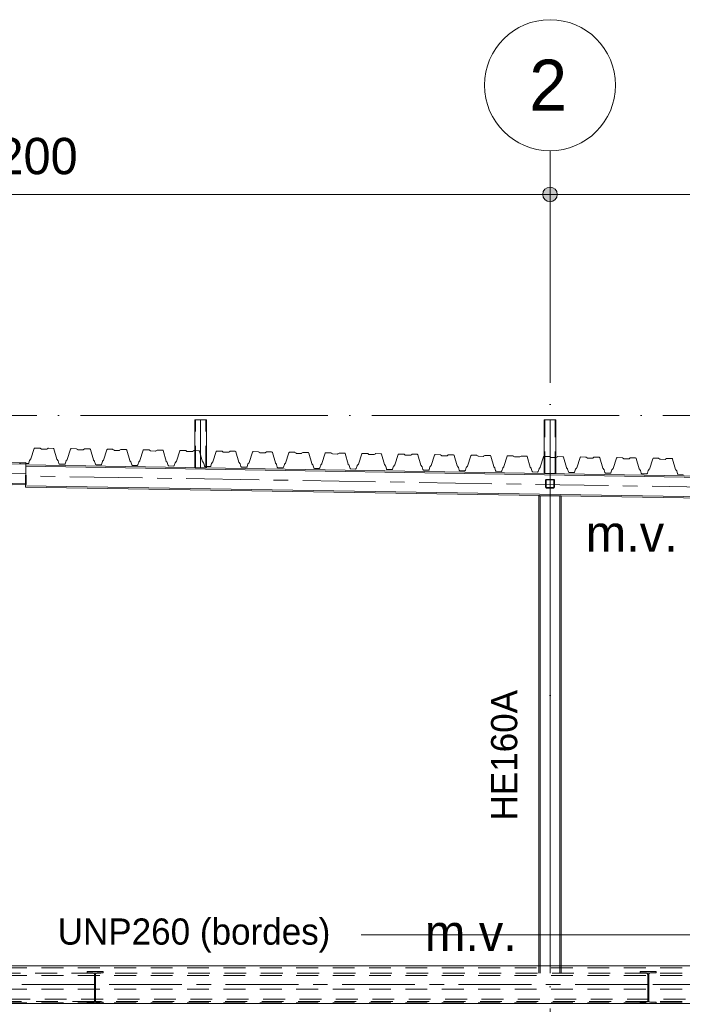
# Model space of a CAD drawing. Header units: millimetres. Extents: x 4517 to 474157, y -4632 to 9900.
# Tile 108 of 114: x 428484 to 433036, y 3135 to 9900. Entities that reach past the tile are written whole.
import ezdxf

# ---------------------------------------------------------------- set-up
doc = ezdxf.new("R2010")
doc.units = ezdxf.units.MM
for name, pattern in [('WSP_hartlijn', [800, 500, -100, 100, -100]), ('WSP_hhidden', [250, 150, -100]), ('WSP_stramienlijn', [2000, 1700, -150, 0, -150])]:
    doc.linetypes.add(name, pattern=pattern)
for name, color, linetype, lineweight in [('00_algemeen - 0_18mm', 1, 'Continuous', 13), ('00_algemeen - hartlijn', 7, 'WSP_hartlijn', 13), ('00_algemeen - hhidden - 0_13mm', 7, 'WSP_hhidden', 13), ('00_maatvoering', 8, 'Continuous', 13), ('00_maatvoering-100', 8, 'Continuous', 13), ('00_text', 7, 'Continuous', 13), ('07_stramien', 4, 'Continuous', 13), ('07_stramien - levels', 7, 'Continuous', 13), ('23_vloeren', 2, 'Continuous', 18), ('28_hoofddraagconstructies - kolommen en liggers', 1, 'Continuous', 13), ('28_hoofddraagconstructies - kolommen en liggers - staal', 1, 'Continuous', 13), ('28_hoofddraagconstructies - kolommen en liggers - staal -cut-', 2, 'Continuous', 13), ('28_hoofddraagconstructies - tags', 7, 'Continuous', 18)]:
    doc.layers.add(name, color=color, linetype=linetype, lineweight=lineweight)
doc.styles.add('Revittext', font='txt', dxfattribs={"height": 250})
doc.styles.add('Revittext_1', font='txt', dxfattribs={"height": 180})
doc.styles.add('Revittext_2', font='txt', dxfattribs={"height": 350})
doc.dimstyles.new('WSP_25_-_transparant', dxfattribs={"dimscale": 304.8, "dimtxt": 252.223969, "dimasz": 1.312336, "dimexe": 0.656168, "dimexo": 0.0625, "dimgap": 0.213255, "dimtad": 1, "dimdec": 0, "dimzin": 0, "dimdsep": 46, "dimtxsty": 'Revittext', "dimblk1": 'DOTSMALL', "dimblk2": 'DOTSMALL', "dimsah": 1, "dimcen": 0.09, "dimdle": 0.656168, "dimazin": 0, "dimtfac": 1, "dimtdec": 4, "dimtix": 1, "dimtmove": 0, "dimatfit": 3, "dimfxl": 0.656168, "dimfxlon": 1, "dimtvp": 1, "dimtolj": 1, "dimtzin": 0, "dimarcsym": 2})

# ---------------------------------------------------------------- blocks, each defined once
blk = doc.blocks.new('28_WSP_SF_staal - HE v21-0 - HE160A-1335087-as H')
at = {"layer": '00_algemeen - hartlijn'}
blk.add_line((-3000.3, 6554.2), (-15801.4, 6764.8), dxfattribs=at)
blk = doc.blocks.new('28_WSP_SF_staal - HE v21-0 - HE160A-1335089-as H')
at = {"layer": '00_algemeen - hartlijn'}
blk.add_line((-15798.9, 6782), (-29069.8, 6563.7), dxfattribs=at)
blk = doc.blocks.new('28_WSP_SC_staal - RHS v18-0 - SHSC 80x80x4 - S275-1335098-as H')
at = {"layer": '00_algemeen - hartlijn'}
blk.add_line((-12200, 6782.3), (-12200, 7150), dxfattribs=at)
at = {"layer": '00_algemeen - hhidden - 0_13mm'}
for p, q in [((-12236, 6782.3), (-12236, 7150)), ((-12164, 6782.3), (-12164, 7150))]:
    blk.add_line(p, q, dxfattribs=at)
blk = doc.blocks.new('28_WSP_SC_staal - RHS v18-0 - SHSC 80x80x4 - S275-1335099-as H')
at = {"layer": '00_algemeen - hartlijn'}
blk.add_line((-14600, 6821.7), (-14600, 7150), dxfattribs=at)
at = {"layer": '00_algemeen - hhidden - 0_13mm'}
for p, q in [((-14636, 6821.7), (-14636, 7150)), ((-14564, 6821.7), (-14564, 7150))]:
    blk.add_line(p, q, dxfattribs=at)
blk = doc.blocks.new('28_WSP_SC_staal - HE v21-0 - HE160A - S235-1336408-as H')
at = {"layer": '00_algemeen - hartlijn'}
blk.add_line((-12200, 3400), (-12200, 6628.3), dxfattribs=at)
at = {"layer": '28_hoofddraagconstructies - kolommen en liggers', "linetype": 'WSP_hhidden'}
blk.add_line((-12200, 3350), (-12200, 3400), dxfattribs=at)
blk = doc.blocks.new('28_WSP_SF_staal - HE v21-0 - HE220B-1384946-as H')
at = {"layer": '28_hoofddraagconstructies - kolommen en liggers', "linetype": 'WSP_hhidden'}
blk.add_line((-7792.7, 3240), (-19117.3, 3240), dxfattribs=at)
blk = doc.blocks.new('28_WSP_SF_staal - RHS v18-0 - SHSC 60x60x4 - S275-V121-as H')
at = {"layer": '28_hoofddraagconstructies - kolommen en liggers', "linetype": 'WSP_hhidden'}
for p, q in [((-5030, 6615.2), (-5030, 6571.2)), ((-5026, 6571.2), (-5026, 6615.2)), ((-4978, 6623.2), (-5022, 6623.2)), ((-5022, 6619.2), (-4978, 6619.2)), ((-4978, 6567.2), (-5022, 6567.2)), ((-5022, 6563.2), (-4978, 6563.2)), ((-5000, 6624.1), (-5000, 6623.2)), ((-4974, 6615.2), (-4974, 6571.2)), ((-4970, 6571.2), (-4970, 6615.2))]:
    blk.add_line(p, q, dxfattribs=at)
for centre, major_axis, start_param, end_param in [((-5022, 6615.2), (8, 0), 1.570796, 3.141593), ((-5022, 6571.2), (8, 0), 3.141593, 4.712389), ((-5022, 6615.2), (4, 0), 1.570796, 3.141593), ((-5022, 6571.2), (4, 0), 3.141593, 4.712389), ((-4978, 6615.2), (8, 0), 0, 1.570796), ((-4978, 6615.2), (4, 0), 0, 1.570796), ((-4978, 6571.2), (8, 0), 4.712389, 6.283185), ((-4978, 6571.2), (4, 0), 4.712389, 6.283185)]:
    blk.add_ellipse(centre, major_axis=major_axis, ratio=0.999998, start_param=start_param, end_param=end_param, dxfattribs=at)
at = {"layer": '28_hoofddraagconstructies - kolommen en liggers - staal'}
for p, q in [((-5030, 6622.3), (-5030, 6615.2)), ((-4970, 6615.2), (-4970, 6622.3))]:
    blk.add_line(p, q, dxfattribs=at)
blk = doc.blocks.new('28_WSP_SF_staal - UNP v18-0 - UNP260-1309737-as H')
at = {"layer": '00_algemeen - hartlijn'}
for p, q in [((-15327.9, 3270), (-19117.3, 3270)), ((-11527.9, 3270), (-15322, 3270)), ((-7792.7, 3270), (-11522, 3270))]:
    blk.add_line(p, q, dxfattribs=at)
at = {"layer": '00_algemeen - hhidden - 0_13mm'}
for p, q in [((-7792.7, 3386), (-19117.3, 3386)), ((-15330.5, 3154), (-19117.3, 3154)), ((-11530.5, 3154), (-15319.5, 3154)), ((-7792.7, 3154), (-11519.5, 3154))]:
    blk.add_line(p, q, dxfattribs=at)
at = {"layer": '28_hoofddraagconstructies - kolommen en liggers', "linetype": 'WSP_hhidden'}
for p, q in [((-15322.1, 3270), (-15327.9, 3270)), ((-11522.1, 3270), (-11527.9, 3270)), ((-15319.6, 3154), (-15330.4, 3154)), ((-11519.6, 3154), (-11530.4, 3154))]:
    blk.add_line(p, q, dxfattribs=at)
blk = doc.blocks.new('Floors 3 - Floors 3-1340461-as H')
at = {"layer": '23_vloeren', "linetype": 'WSP_hhidden', "lineweight": 13}
blk.add_line((-28920, 3170), (-2860, 3170), dxfattribs=at)
blk = doc.blocks.new('01_WSP_DC_algemeen - overspanningspijl v18-0 - Afschot-1379428-as H')
at = {"layer": '00_algemeen - 0_18mm'}
for p, q in [((-8046.1, 3682.5), (-7796.1, 3612.5)), ((-7796.1, 3612.5), (-13496.1, 3612.5)), ((-7796.1, 3612.5), (-8046.1, 3542.5))]:
    blk.add_line(p, q, dxfattribs=at)
blk = doc.blocks.new('Grid - Stramienbol 9_0mm-3500-as H')
at = {"layer": '07_stramien'}
blk.add_circle((-5000, 9450), 450, dxfattribs=at)
blk = doc.blocks.new('DIMBLOCK115-as H')
at = {"layer": '00_maatvoering-100'}
h = blk.add_hatch(color=256, dxfattribs=at)
edge = h.paths.add_edge_path()
edge.add_arc((432126.9, 8699.4), 50, 0, 360)
h = blk.add_hatch(color=256, dxfattribs=at)
edge = h.paths.add_edge_path()
edge.add_arc((439326.9, 8699.4), 50, 0, 360)
for p, q in [((432126.9, 8499.4), (432126.9, 8899.4)), ((439326.9, 8499.4), (439326.9, 8899.4)), ((439326.9, 8699.4), (432126.9, 8699.4)), ((432126.9, 8699.4), (432126.9, 8499.4)), ((439326.9, 8699.4), (439326.9, 8499.4))]:
    blk.add_line(p, q, dxfattribs=at)
for centre in [(432126.9, 8699.4), (439326.9, 8699.4)]:
    blk.add_circle(centre, 50, dxfattribs=at)
at = {"layer": '00_maatvoering-100', "color": 0, "insert": (435338.8, 9088.1), "char_height": 250, "width": 931.288, "attachment_point": 1, "line_spacing_factor": 0.931288, "style": 'Revittext'}
blk.add_mtext('7200', dxfattribs=at)
blk = doc.blocks.new('_DotSmall')
at = {"color": 0, "linetype": 'ByBlock', "const_width": 0.5}
blk.add_lwpolyline([(-0.0625, 0, 1), (0.0625, 0, 1)], format="xyb", close=True, dxfattribs=at)
blk = doc.blocks.new('DIMBLOCK116-as H')
at = {"layer": '00_maatvoering-100'}
h = blk.add_hatch(color=256, dxfattribs=at)
edge = h.paths.add_edge_path()
edge.add_arc((424926.9, 8699.4), 50, 0, 360)
h = blk.add_hatch(color=256, dxfattribs=at)
edge = h.paths.add_edge_path()
edge.add_arc((432126.9, 8699.4), 50, 0, 360)
for p, q in [((424926.9, 8499.4), (424926.9, 8899.4)), ((432126.9, 8499.4), (432126.9, 8899.4)), ((432126.9, 8699.4), (424926.9, 8699.4)), ((424926.9, 8699.4), (424926.9, 8499.4)), ((432126.9, 8699.4), (432126.9, 8499.4))]:
    blk.add_line(p, q, dxfattribs=at)
for centre in [(424926.9, 8699.4), (432126.9, 8699.4)]:
    blk.add_circle(centre, 50, dxfattribs=at)
at = {"layer": '00_maatvoering-100', "color": 0, "insert": (428138.8, 9088.1), "char_height": 250, "width": 931.288, "attachment_point": 1, "line_spacing_factor": 0.931288, "style": 'Revittext'}
blk.add_mtext('7200', dxfattribs=at)

msp = doc.modelspace()

# ---------------------------------------------------------------- hatches: boundary and pattern name
at = {"layer": '28_hoofddraagconstructies - kolommen en liggers - staal'}
for points in [[(428946.9, 3140), (429056.9, 3140), (429056.9, 3149.2), (429013.7, 3149.6), (429008.3, 3152.7), (429005.2, 3158.1), (429004.8, 3161.2), (429005.2, 3341.9), (429008.3, 3347.3), (429013.7, 3350.4), (429016.8, 3350.8), (429056.9, 3350.8), (429056.9, 3360), (428946.9, 3360), (428946.9, 3350.8), (428991.4, 3349.8), (428995.4, 3347.3), (428998.5, 3341.9), (428998.9, 3338.8), (428998.5, 3158.1), (428995.4, 3152.7), (428990, 3149.6), (428986.9, 3149.2), (428946.9, 3149.2)], [(432746.9, 3140), (432856.9, 3140), (432856.9, 3149.2), (432813.7, 3149.6), (432808.3, 3152.7), (432805.2, 3158.1), (432804.8, 3161.2), (432805.2, 3341.9), (432808.3, 3347.3), (432813.7, 3350.4), (432816.8, 3350.8), (432856.9, 3350.8), (432856.9, 3360), (432746.9, 3360), (432746.9, 3350.8), (432790, 3350.4), (432795.4, 3347.3), (432798.5, 3341.9), (432798.9, 3338.8), (432798.5, 3158.1), (432795.4, 3152.7), (432790, 3149.6), (432786.9, 3149.2), (432746.9, 3149.2)]]:
    msp.add_hatch(color=256, dxfattribs=at).paths.add_polyline_path(points)

# ---------------------------------------------------------------- linework, layer by layer
at = {"layer": '07_stramien', "linetype": 'WSP_stramienlijn'}
msp.add_line((432126.9, -4594.5), (432126.9, 9000), dxfattribs=at)
at = {"layer": '07_stramien - levels', "linetype": 'WSP_stramienlijn'}
for p, q in [((404900.7, 7180), (445344.7, 7180)), ((404900.7, 3400), (445344.7, 3400))]:
    msp.add_line(p, q, dxfattribs=at)
at = {"layer": '23_vloeren'}
for p, q in [((428560.7, 6882.7), (428583.6, 6953.5)), ((428583.6, 6953.5), (428585.5, 6956.1)), ((428585.5, 6956.1), (428588.5, 6957)), ((428588.5, 6957), (428622.3, 6956.4)), ((428622.3, 6956.4), (428623.7, 6956.2)), ((428623.7, 6956.2), (428625.1, 6955.6)), ((428625.1, 6955.6), (428632.9, 6950.1)), ((428632.9, 6950.1), (428634.3, 6949.5)), ((428634.3, 6949.5), (428635.7, 6949.2)), ((428635.7, 6949.2), (428667.7, 6948.7)), ((428667.7, 6948.7), (428669.2, 6948.9)), ((428669.2, 6948.9), (428670.5, 6949.5)), ((428670.5, 6949.5), (428678.6, 6954.7)), ((428678.6, 6954.7), (428679.9, 6955.3)), ((428679.9, 6955.3), (428681.4, 6955.5)), ((428681.4, 6955.5), (428715.2, 6954.9)), ((428715.2, 6954.9), (428718.2, 6953.9)), ((428718.2, 6953.9), (428719.9, 6951.3)), ((428719.9, 6951.3), (428740.5, 6879.7)), ((428810.6, 6878.6), (428833.6, 6949.4)), ((428833.6, 6949.4), (428835.4, 6952)), ((428835.4, 6952), (428838.4, 6952.9)), ((428838.4, 6952.9), (428872.3, 6952.3)), ((428872.3, 6952.3), (428873.7, 6952.1)), ((428873.7, 6952.1), (428875, 6951.4)), ((428875, 6951.4), (428882.9, 6946)), ((428882.9, 6946), (428884.2, 6945.4)), ((428884.2, 6945.4), (428885.7, 6945.1)), ((428885.7, 6945.1), (428917.7, 6944.6)), ((428917.7, 6944.6), (428919.2, 6944.8)), ((428919.2, 6944.8), (428920.5, 6945.4)), ((428920.5, 6945.4), (428928.6, 6950.6)), ((428928.6, 6950.6), (428929.9, 6951.2)), ((428929.9, 6951.2), (428931.3, 6951.4)), ((428931.3, 6951.4), (428965.2, 6950.8)), ((428965.2, 6950.8), (428968.1, 6949.8)), ((428968.1, 6949.8), (428969.9, 6947.2)), ((428969.9, 6947.2), (428990.5, 6875.6)), ((429060.6, 6874.5), (429083.6, 6945.3)), ((429083.6, 6945.3), (429085.4, 6947.9)), ((429085.4, 6947.9), (429088.4, 6948.8)), ((429088.4, 6948.8), (429122.2, 6948.2)), ((429122.2, 6948.2), (429123.7, 6948)), ((429123.7, 6948), (429125, 6947.3)), ((429125, 6947.3), (429132.9, 6941.9)), ((429132.9, 6941.9), (429134.2, 6941.3)), ((429134.2, 6941.3), (429135.6, 6941)), ((429135.6, 6941), (429167.7, 6940.5)), ((429167.7, 6940.5), (429169.1, 6940.7)), ((429169.1, 6940.7), (429170.5, 6941.3)), ((429170.5, 6941.3), (429178.5, 6946.5)), ((429178.5, 6946.5), (429179.9, 6947.1)), ((429179.9, 6947.1), (429181.3, 6947.3)), ((429181.3, 6947.3), (429215.1, 6946.7)), ((429215.1, 6946.7), (429218.1, 6945.7)), ((429218.1, 6945.7), (429219.9, 6943.1)), ((429219.9, 6943.1), (429240.5, 6871.5)), ((429310.6, 6870.4), (429333.5, 6941.2)), ((429333.5, 6941.2), (429335.4, 6943.8)), ((429335.4, 6943.8), (429338.4, 6944.7)), ((429338.4, 6944.7), (429372.2, 6944.1)), ((429372.2, 6944.1), (429373.6, 6943.9)), ((429373.6, 6943.9), (429375, 6943.2)), ((429375, 6943.2), (429382.8, 6937.8)), ((429382.8, 6937.8), (429384.1, 6937.2)), ((429384.1, 6937.2), (429385.6, 6936.9)), ((429385.6, 6936.9), (429417.6, 6936.4)), ((429417.6, 6936.4), (429419.1, 6936.6)), ((429419.1, 6936.6), (429420.4, 6937.2)), ((429420.4, 6937.2), (429428.5, 6942.4)), ((429428.5, 6942.4), (429429.8, 6943)), ((429429.8, 6943), (429431.3, 6943.2)), ((429431.3, 6943.2), (429465.1, 6942.6)), ((429465.1, 6942.6), (429468.1, 6941.6)), ((429468.1, 6941.6), (429469.8, 6939)), ((429469.8, 6939), (429490.4, 6867.4)), ((429560.5, 6866.3), (429583.5, 6937.1)), ((429583.5, 6937.1), (429585.3, 6939.7)), ((429585.3, 6939.7), (429588.3, 6940.6)), ((429588.3, 6940.6), (429622.2, 6940)), ((429622.2, 6940), (429623.6, 6939.8)), ((429623.6, 6939.8), (429624.9, 6939.1)), ((429624.9, 6939.1), (429632.8, 6933.7)), ((429632.8, 6933.7), (429634.1, 6933.1)), ((429634.1, 6933.1), (429635.6, 6932.8)), ((429635.6, 6932.8), (429667.6, 6932.3)), ((429667.6, 6932.3), (429669.1, 6932.5)), ((429669.1, 6932.5), (429670.4, 6933.1)), ((429670.4, 6933.1), (429678.4, 6938.3)), ((429678.4, 6938.3), (429679.8, 6938.9)), ((429679.8, 6938.9), (429681.2, 6939.1)), ((429681.2, 6939.1), (429687.1, 6939)), ((429810.5, 6862.2), (429833.5, 6933)), ((429833.5, 6933), (429835.3, 6935.6)), ((429835.3, 6935.6), (429838.3, 6936.5)), ((429838.3, 6936.5), (429872.1, 6935.9)), ((429872.1, 6935.9), (429873.6, 6935.7)), ((429873.6, 6935.7), (429874.9, 6935)), ((429874.9, 6935), (429882.8, 6929.6)), ((429882.8, 6929.6), (429884.1, 6929)), ((429884.1, 6929), (429885.5, 6928.7)), ((429885.5, 6928.7), (429917.6, 6928.2)), ((429917.6, 6928.2), (429919, 6928.4)), ((429919, 6928.4), (429920.4, 6929)), ((429920.4, 6929), (429928.4, 6934.2)), ((429928.4, 6934.2), (429929.7, 6934.8)), ((429929.7, 6934.8), (429931.2, 6935)), ((429931.2, 6935), (429965, 6934.4)), ((429965, 6934.4), (429968, 6933.4)), ((429968, 6933.4), (429969.8, 6930.8)), ((429969.8, 6930.8), (429990.4, 6859.2)), ((430060.5, 6858.1), (430083.4, 6928.9)), ((430083.4, 6928.9), (430085.3, 6931.5)), ((430085.3, 6931.5), (430088.3, 6932.4)), ((430088.3, 6932.4), (430122.1, 6931.8)), ((430122.1, 6931.8), (430123.5, 6931.6)), ((430123.5, 6931.6), (430124.9, 6930.9)), ((430124.9, 6930.9), (430132.7, 6925.5)), ((430132.7, 6925.5), (430134, 6924.9)), ((430134, 6924.9), (430135.5, 6924.6)), ((430135.5, 6924.6), (430167.5, 6924.1)), ((430167.5, 6924.1), (430169, 6924.3)), ((430169, 6924.3), (430170.3, 6924.9)), ((430170.3, 6924.9), (430178.4, 6930.1)), ((430178.4, 6930.1), (430179.7, 6930.7)), ((430179.7, 6930.7), (430181.2, 6930.9)), ((430181.2, 6930.9), (430215, 6930.3)), ((430215, 6930.3), (430218, 6929.3)), ((430218, 6929.3), (430219.7, 6926.7)), ((430219.7, 6926.7), (430240.3, 6855.1)), ((430310.4, 6854), (430333.4, 6924.8)), ((430333.4, 6924.8), (430335.2, 6927.4)), ((430335.2, 6927.4), (430338.2, 6928.3)), ((430338.2, 6928.3), (430372.1, 6927.7)), ((430372.1, 6927.7), (430373.5, 6927.5)), ((430373.5, 6927.5), (430374.8, 6926.8)), ((430374.8, 6926.8), (430382.7, 6921.4)), ((430382.7, 6921.4), (430384, 6920.8)), ((430384, 6920.8), (430385.5, 6920.5)), ((430385.5, 6920.5), (430417.5, 6920)), ((430417.5, 6920), (430419, 6920.2)), ((430419, 6920.2), (430420.3, 6920.8)), ((430420.3, 6920.8), (430428.3, 6926)), ((430428.3, 6926), (430429.7, 6926.6)), ((430429.7, 6926.6), (430431.1, 6926.8)), ((430431.1, 6926.8), (430465, 6926.2)), ((430465, 6926.2), (430467.9, 6925.2)), ((430467.9, 6925.2), (430469.7, 6922.6)), ((430469.7, 6922.6), (430490.3, 6851)), ((430560.4, 6849.9), (430583.4, 6920.7)), ((430583.4, 6920.7), (430585.2, 6923.2)), ((430585.2, 6923.2), (430588.2, 6924.2)), ((430588.2, 6924.2), (430622, 6923.6)), ((430622, 6923.6), (430623.5, 6923.4)), ((430623.5, 6923.4), (430624.8, 6922.7)), ((430624.8, 6922.7), (430632.7, 6917.3)), ((430632.7, 6917.3), (430634, 6916.7)), ((430634, 6916.7), (430635.4, 6916.4)), ((430635.4, 6916.4), (430667.5, 6915.9)), ((430667.5, 6915.9), (430668.9, 6916.1)), ((430668.9, 6916.1), (430670.3, 6916.7)), ((430670.3, 6916.7), (430678.3, 6921.9)), ((430678.3, 6921.9), (430679.6, 6922.5)), ((430679.6, 6922.5), (430681.1, 6922.7)), ((430681.1, 6922.7), (430714.9, 6922.1)), ((430714.9, 6922.1), (430717.9, 6921.1)), ((430717.9, 6921.1), (430719.7, 6918.5)), ((430719.7, 6918.5), (430740.3, 6846.9)), ((430810.4, 6845.8), (430833.3, 6916.6)), ((430833.3, 6916.6), (430835.2, 6919.1)), ((430835.2, 6919.1), (430838.2, 6920.1)), ((430838.2, 6920.1), (430872, 6919.5)), ((430872, 6919.5), (430873.4, 6919.3)), ((430873.4, 6919.3), (430874.8, 6918.6)), ((430874.8, 6918.6), (430882.6, 6913.2)), ((430882.6, 6913.2), (430883.9, 6912.6)), ((430883.9, 6912.6), (430885.4, 6912.3)), ((430885.4, 6912.3), (430917.4, 6911.8)), ((430917.4, 6911.8), (430918.9, 6912)), ((430918.9, 6912), (430920.2, 6912.6)), ((430920.2, 6912.6), (430928.3, 6917.8)), ((430928.3, 6917.8), (430929.6, 6918.4)), ((430929.6, 6918.4), (430931.1, 6918.6)), ((430931.1, 6918.6), (430964.9, 6918)), ((430964.9, 6918), (430967.9, 6917)), ((430967.9, 6917), (430969.6, 6914.4)), ((430969.6, 6914.4), (430990.2, 6842.8)), ((431060.3, 6841.7), (431083.3, 6912.5)), ((431083.3, 6912.5), (431085.1, 6915)), ((431085.1, 6915), (431088.1, 6916)), ((431088.1, 6916), (431122, 6915.4)), ((431122, 6915.4), (431123.4, 6915.2)), ((431123.4, 6915.2), (431124.7, 6914.5)), ((431124.7, 6914.5), (431132.6, 6909.1)), ((431132.6, 6909.1), (431133.9, 6908.5)), ((431133.9, 6908.5), (431135.4, 6908.2)), ((431135.4, 6908.2), (431167.4, 6907.7)), ((431167.4, 6907.7), (431168.9, 6907.9)), ((431168.9, 6907.9), (431170.2, 6908.5)), ((431170.2, 6908.5), (431178.2, 6913.7)), ((431178.2, 6913.7), (431179.6, 6914.3)), ((431179.6, 6914.3), (431181, 6914.5)), ((431181, 6914.5), (431214.9, 6913.9)), ((431214.9, 6913.9), (431217.8, 6912.9)), ((431217.8, 6912.9), (431219.6, 6910.3)), ((431219.6, 6910.3), (431240.2, 6838.7)), ((431310.3, 6837.5), (431333.3, 6908.4)), ((431333.3, 6908.4), (431335.1, 6910.9)), ((431335.1, 6910.9), (431338.1, 6911.9)), ((431338.1, 6911.9), (431371.9, 6911.3)), ((431371.9, 6911.3), (431373.4, 6911.1)), ((431373.4, 6911.1), (431374.7, 6910.4)), ((431374.7, 6910.4), (431382.6, 6905)), ((431382.6, 6905), (431383.9, 6904.4)), ((431383.9, 6904.4), (431385.3, 6904.1)), ((431385.3, 6904.1), (431417.4, 6903.6)), ((431417.4, 6903.6), (431418.8, 6903.8)), ((431418.8, 6903.8), (431420.2, 6904.4)), ((431420.2, 6904.4), (431428.2, 6909.6)), ((431428.2, 6909.6), (431429.5, 6910.2)), ((431429.5, 6910.2), (431431, 6910.4)), ((431431, 6910.4), (431464.8, 6909.8)), ((431464.8, 6909.8), (431467.8, 6908.8)), ((431467.8, 6908.8), (431469.6, 6906.2)), ((431469.6, 6906.2), (431490.2, 6834.6)), ((431560.3, 6833.4), (431583.2, 6904.3)), ((431583.2, 6904.3), (431585.1, 6906.8)), ((431585.1, 6906.8), (431588.1, 6907.8)), ((431588.1, 6907.8), (431621.9, 6907.2)), ((431621.9, 6907.2), (431623.3, 6907)), ((431623.3, 6907), (431624.7, 6906.3)), ((431624.7, 6906.3), (431632.5, 6900.9)), ((431632.5, 6900.9), (431633.8, 6900.3)), ((431670.1, 6900.3), (431678.2, 6905.5)), ((431678.2, 6905.5), (431679.5, 6906.1)), ((431679.5, 6906.1), (431681, 6906.3)), ((431681, 6906.3), (431714.8, 6905.7)), ((431714.8, 6905.7), (431717.8, 6904.7)), ((431717.8, 6904.7), (431719.5, 6902.1)), ((431719.5, 6902.1), (431740.1, 6830.5)), ((431833.2, 6900.2), (431835, 6902.7)), ((431835, 6902.7), (431838, 6903.7)), ((431838, 6903.7), (431871.9, 6903.1)), ((431871.9, 6903.1), (431873.3, 6902.9)), ((431873.3, 6902.9), (431874.6, 6902.2)), ((431874.6, 6902.2), (431882.5, 6896.8)), ((431920.1, 6896.2), (431928.1, 6901.4)), ((431928.1, 6901.4), (431929.5, 6902)), ((431929.5, 6902), (431930.9, 6902.2)), ((431930.9, 6902.2), (431964.8, 6901.6)), ((431964.8, 6901.6), (431967.7, 6900.6)), ((431967.7, 6900.6), (431969.5, 6898)), ((428526.9, 6850), (428541.4, 6849.8)), ((428541.4, 6849.8), (428544.4, 6850.7)), ((428544.4, 6850.7), (428546.3, 6853.2)), ((428546.3, 6853.2), (428552.5, 6872.5)), ((428552.5, 6872.5), (428553, 6873.5)), ((428553, 6873.5), (428553.6, 6874.4)), ((428553.6, 6874.4), (428559.6, 6880.8)), ((428559.6, 6880.8), (428560.2, 6881.7)), ((428560.2, 6881.7), (428560.7, 6882.7)), ((428740.5, 6879.7), (428741, 6878.7)), ((428741, 6878.7), (428741.6, 6877.8)), ((428741.6, 6877.8), (428747.3, 6871.2)), ((428747.3, 6871.2), (428747.9, 6870.3)), ((428747.9, 6870.3), (428748.4, 6869.3)), ((428748.4, 6869.3), (428754, 6849.8)), ((428754, 6849.8), (428755.7, 6847.2)), ((428755.7, 6847.2), (428758.7, 6846.2)), ((428758.7, 6846.2), (428791.4, 6845.7)), ((428791.4, 6845.7), (428794.4, 6846.6)), ((428794.4, 6846.6), (428796.2, 6849.1)), ((428796.2, 6849.1), (428802.5, 6868.4)), ((428802.5, 6868.4), (428802.9, 6869.4)), ((428802.9, 6869.4), (428803.6, 6870.3)), ((428803.6, 6870.3), (428809.5, 6876.7)), ((428809.5, 6876.7), (428810.2, 6877.6)), ((428810.2, 6877.6), (428810.6, 6878.6)), ((428990.5, 6875.6), (428990.9, 6874.6)), ((428990.9, 6874.6), (428991.5, 6873.7)), ((428991.5, 6873.7), (428997.3, 6867.1)), ((428997.3, 6867.1), (428997.9, 6866.2)), ((428997.9, 6866.2), (428998.3, 6865.2)), ((428998.3, 6865.2), (429003.9, 6845.7)), ((429003.9, 6845.7), (429005.7, 6843.1)), ((429005.7, 6843.1), (429008.7, 6842.1)), ((429008.7, 6842.1), (429041.4, 6841.6)), ((429041.4, 6841.6), (429044.4, 6842.5)), ((429044.4, 6842.5), (429046.2, 6845)), ((429046.2, 6845), (429052.5, 6864.3)), ((429052.5, 6864.3), (429052.9, 6865.3)), ((429052.9, 6865.3), (429053.5, 6866.2)), ((429053.5, 6866.2), (429059.5, 6872.6)), ((429059.5, 6872.6), (429060.2, 6873.5)), ((429060.2, 6873.5), (429060.6, 6874.5)), ((429240.5, 6871.5), (429240.9, 6870.5)), ((429240.9, 6870.5), (429241.5, 6869.6)), ((429241.5, 6869.6), (429247.3, 6863)), ((429247.3, 6863), (429247.9, 6862.1)), ((429247.9, 6862.1), (429248.3, 6861.1)), ((429248.3, 6861.1), (429253.9, 6841.6)), ((429253.9, 6841.6), (429255.7, 6839)), ((429255.7, 6839), (429258.6, 6838)), ((429258.6, 6838), (429291.3, 6837.5)), ((429291.3, 6837.5), (429294.3, 6838.4)), ((429294.3, 6838.4), (429296.2, 6840.9)), ((429296.2, 6840.9), (429302.4, 6860.2)), ((429302.4, 6860.2), (429302.9, 6861.2)), ((429302.9, 6861.2), (429303.5, 6862.1)), ((429303.5, 6862.1), (429309.5, 6868.5)), ((429309.5, 6868.5), (429310.1, 6869.4)), ((429310.1, 6869.4), (429310.6, 6870.4)), ((429490.4, 6867.4), (429490.9, 6866.4)), ((429490.9, 6866.4), (429491.5, 6865.5)), ((429491.5, 6865.5), (429497.2, 6858.9)), ((429497.2, 6858.9), (429497.8, 6858)), ((429497.8, 6858), (429498.3, 6857)), ((429498.3, 6857), (429503.9, 6837.5)), ((429503.9, 6837.5), (429505.6, 6834.9)), ((429505.6, 6834.9), (429508.6, 6833.9)), ((429508.6, 6833.9), (429541.3, 6833.4)), ((429541.3, 6833.4), (429544.3, 6834.3)), ((429544.3, 6834.3), (429546.1, 6836.8)), ((429546.1, 6836.8), (429552.4, 6856.1)), ((429552.4, 6856.1), (429552.8, 6857.1)), ((429552.8, 6857.1), (429553.5, 6858)), ((429553.5, 6858), (429559.4, 6864.4)), ((429559.4, 6864.4), (429560.1, 6865.3)), ((429560.1, 6865.3), (429560.5, 6866.3)), ((429794.3, 6830.2), (429796.1, 6832.7)), ((429796.1, 6832.7), (429802.4, 6852)), ((429802.4, 6852), (429802.8, 6853)), ((429802.8, 6853), (429803.4, 6853.9)), ((429803.4, 6853.9), (429809.4, 6860.3)), ((429809.4, 6860.3), (429810.1, 6861.2)), ((429810.1, 6861.2), (429810.5, 6862.2)), ((429990.4, 6859.2), (429990.8, 6858.2)), ((429990.8, 6858.2), (429991.4, 6857.3)), ((429991.4, 6857.3), (429997.2, 6850.7)), ((429997.2, 6850.7), (429997.8, 6849.8)), ((429997.8, 6849.8), (429998.2, 6848.8)), ((429998.2, 6848.8), (430003.8, 6829.3)), ((430046.1, 6828.6), (430052.3, 6847.9)), ((430052.3, 6847.9), (430052.8, 6848.9)), ((430052.8, 6848.9), (430053.4, 6849.8)), ((430053.4, 6849.8), (430059.4, 6856.2)), ((430059.4, 6856.2), (430060, 6857.1)), ((430060, 6857.1), (430060.5, 6858.1)), ((430240.3, 6855.1), (430240.8, 6854.1)), ((430240.8, 6854.1), (430241.4, 6853.2)), ((430241.4, 6853.2), (430247.1, 6846.6)), ((430247.1, 6846.6), (430247.7, 6845.7)), ((430247.7, 6845.7), (430248.2, 6844.7)), ((430248.2, 6844.7), (430253.8, 6825.2)), ((430296, 6824.5), (430302.3, 6843.8)), ((430302.3, 6843.8), (430302.7, 6844.8)), ((430302.7, 6844.8), (430303.4, 6845.7)), ((430303.4, 6845.7), (430309.3, 6852.1)), ((430309.3, 6852.1), (430310, 6853)), ((430310, 6853), (430310.4, 6854)), ((430490.3, 6851), (430490.7, 6850)), ((430490.7, 6850), (430491.3, 6849.1)), ((430491.3, 6849.1), (430497.1, 6842.5)), ((430497.1, 6842.5), (430497.7, 6841.6)), ((430497.7, 6841.6), (430498.1, 6840.6)), ((430498.1, 6840.6), (430503.7, 6821.1)), ((430546, 6820.4), (430552.3, 6839.7)), ((430552.3, 6839.7), (430552.7, 6840.7)), ((430552.7, 6840.7), (430553.3, 6841.6)), ((430553.3, 6841.6), (430559.3, 6848)), ((430559.3, 6848), (430560, 6848.9)), ((430560, 6848.9), (430560.4, 6849.9)), ((430740.3, 6846.9), (430740.7, 6845.9)), ((430740.7, 6845.9), (430741.3, 6845)), ((430741.3, 6845), (430747.1, 6838.4)), ((430747.1, 6838.4), (430747.7, 6837.5)), ((430747.7, 6837.5), (430748.1, 6836.5)), ((430748.1, 6836.5), (430753.7, 6817)), ((430796, 6816.3), (430802.2, 6835.6)), ((430802.2, 6835.6), (430802.7, 6836.6)), ((430802.7, 6836.6), (430803.3, 6837.5)), ((430803.3, 6837.5), (430809.3, 6843.9)), ((430809.3, 6843.9), (430809.9, 6844.8)), ((430809.9, 6844.8), (430810.4, 6845.8)), ((430990.2, 6842.8), (430990.7, 6841.8)), ((430990.7, 6841.8), (430991.3, 6840.9)), ((430991.3, 6840.9), (430997, 6834.3)), ((430997, 6834.3), (430997.6, 6833.4)), ((430997.6, 6833.4), (430998.1, 6832.4)), ((431052.6, 6832.5), (431053.3, 6833.4)), ((431053.3, 6833.4), (431059.2, 6839.8)), ((431059.2, 6839.8), (431059.9, 6840.7)), ((431059.9, 6840.7), (431060.3, 6841.7)), ((431240.2, 6838.7), (431240.6, 6837.7)), ((431240.6, 6837.7), (431241.2, 6836.8)), ((431241.2, 6836.8), (431247, 6830.2)), ((431303.2, 6829.3), (431309.2, 6835.7)), ((431309.2, 6835.7), (431309.9, 6836.6)), ((431309.9, 6836.6), (431310.3, 6837.5)), ((431490.2, 6834.6), (431490.6, 6833.6)), ((431490.6, 6833.6), (431491.2, 6832.7)), ((431491.2, 6832.7), (431497, 6826.1)), ((431559.8, 6832.5), (431560.3, 6833.4)), ((431633.8, 6900.3), (431635.3, 6900)), ((431635.3, 6900), (431667.3, 6899.5)), ((431667.3, 6899.5), (431668.8, 6899.7)), ((431668.8, 6899.7), (431670.1, 6900.3)), ((431810.2, 6829.3), (431833.2, 6900.2)), ((431882.5, 6896.8), (431883.8, 6896.2)), ((431883.8, 6896.2), (431885.3, 6895.9)), ((431885.3, 6895.9), (431917.3, 6895.4)), ((431917.3, 6895.4), (431918.8, 6895.6)), ((431918.8, 6895.6), (431920.1, 6896.2)), ((431969.5, 6898), (431990.1, 6826.4)), ((432060.2, 6825.2), (432083.2, 6896.1)), ((432083.2, 6896.1), (432085, 6898.6)), ((432085, 6898.6), (432087.1, 6899.3)), ((432167.3, 6891.3), (432168.7, 6891.5)), ((432168.7, 6891.5), (432170.1, 6892.1)), ((432170.1, 6892.1), (432178.1, 6897.3)), ((432178.1, 6897.3), (432179.4, 6897.9)), ((432179.4, 6897.9), (432180.9, 6898.1)), ((432180.9, 6898.1), (432214.7, 6897.5)), ((432214.7, 6897.5), (432217.7, 6896.5)), ((432217.7, 6896.5), (432219.5, 6893.9)), ((432219.5, 6893.9), (432240.1, 6822.3)), ((432310.2, 6821.1), (432333.1, 6892)), ((432333.1, 6892), (432335, 6894.5)), ((432335, 6894.5), (432338, 6895.5)), ((432338, 6895.5), (432371.8, 6894.9)), ((432371.8, 6894.9), (432373.2, 6894.7)), ((432373.2, 6894.7), (432374.6, 6894)), ((432374.6, 6894), (432382.4, 6888.6)), ((432382.4, 6888.6), (432383.7, 6888)), ((432383.7, 6888), (432385.2, 6887.7)), ((432385.2, 6887.7), (432417.2, 6887.2)), ((432417.2, 6887.2), (432418.7, 6887.4)), ((432418.7, 6887.4), (432420, 6888)), ((432420, 6888), (432428.1, 6893.2)), ((432428.1, 6893.2), (432429.4, 6893.8)), ((432429.4, 6893.8), (432430.9, 6893.9)), ((432430.9, 6893.9), (432464.7, 6893.4)), ((432464.7, 6893.4), (432467.7, 6892.4)), ((432467.7, 6892.4), (432469.4, 6889.8)), ((432469.4, 6889.8), (432490, 6818.2)), ((432560.1, 6817), (432583.1, 6887.9)), ((432583.1, 6887.9), (432584.9, 6890.4)), ((432584.9, 6890.4), (432587.9, 6891.4)), ((432587.9, 6891.4), (432621.8, 6890.8)), ((432621.8, 6890.8), (432623.2, 6890.6)), ((432623.2, 6890.6), (432624.5, 6889.9)), ((432624.5, 6889.9), (432632.4, 6884.5)), ((432632.4, 6884.5), (432633.7, 6883.9)), ((432633.7, 6883.9), (432635.2, 6883.6)), ((432635.2, 6883.6), (432667.2, 6883.1)), ((432667.2, 6883.1), (432668.7, 6883.3)), ((432668.7, 6883.3), (432670, 6883.9)), ((432670, 6883.9), (432678, 6889.1)), ((432678, 6889.1), (432679.4, 6889.7)), ((432679.4, 6889.7), (432680.8, 6889.8)), ((432680.8, 6889.8), (432714.7, 6889.3)), ((432714.7, 6889.3), (432717.6, 6888.3)), ((432717.6, 6888.3), (432719.4, 6885.7)), ((432719.4, 6885.7), (432740, 6814.1)), ((432810.1, 6812.9), (432833.1, 6883.8)), ((432833.1, 6883.8), (432834.9, 6886.3)), ((432834.9, 6886.3), (432837.9, 6887.3)), ((432837.9, 6887.3), (432871.7, 6886.7)), ((432871.7, 6886.7), (432873.2, 6886.5)), ((432873.2, 6886.5), (432874.5, 6885.8)), ((432874.5, 6885.8), (432882.4, 6880.4)), ((432882.4, 6880.4), (432883.7, 6879.8)), ((432883.7, 6879.8), (432885.1, 6879.5)), ((432885.1, 6879.5), (432917.2, 6879)), ((432917.2, 6879), (432918.6, 6879.2)), ((432918.6, 6879.2), (432920, 6879.8)), ((432920, 6879.8), (432928, 6885)), ((432928, 6885), (432929.3, 6885.6)), ((432929.3, 6885.6), (432930.8, 6885.7)), ((432930.8, 6885.7), (432964.6, 6885.2)), ((432964.6, 6885.2), (432967.6, 6884.2)), ((432967.6, 6884.2), (432969.4, 6881.6)), ((432969.4, 6881.6), (432990, 6810)), ((429766.8, 6829.7), (429791.3, 6829.3)), ((429791.3, 6829.3), (429794.3, 6830.2)), ((430003.8, 6829.3), (430005.6, 6826.7)), ((430005.6, 6826.7), (430008.5, 6825.7)), ((430008.5, 6825.7), (430041.2, 6825.2)), ((430041.2, 6825.2), (430044.2, 6826.1)), ((430044.2, 6826.1), (430046.1, 6828.6)), ((430253.8, 6825.2), (430255.5, 6822.6)), ((430255.5, 6822.6), (430258.5, 6821.6)), ((430258.5, 6821.6), (430291.2, 6821.1)), ((430291.2, 6821.1), (430294.2, 6822)), ((430294.2, 6822), (430296, 6824.5)), ((430503.7, 6821.1), (430505.5, 6818.5)), ((430505.5, 6818.5), (430508.5, 6817.5)), ((430508.5, 6817.5), (430541.2, 6817)), ((430541.2, 6817), (430544.2, 6817.9)), ((430544.2, 6817.9), (430546, 6820.4)), ((430753.7, 6817), (430755.5, 6814.4)), ((430755.5, 6814.4), (430758.4, 6813.4)), ((430758.4, 6813.4), (430791.1, 6812.9)), ((430791.1, 6812.9), (430794.1, 6813.8)), ((430794.1, 6813.8), (430796, 6816.3)), ((430998.1, 6832.4), (431003.7, 6812.9)), ((431003.7, 6812.9), (431005.4, 6810.3)), ((431005.4, 6810.3), (431008.4, 6809.3)), ((431008.4, 6809.3), (431041.1, 6808.8)), ((431041.1, 6808.8), (431044.1, 6809.7)), ((431044.1, 6809.7), (431045.9, 6812.2)), ((431045.9, 6812.2), (431052.2, 6831.5)), ((431052.2, 6831.5), (431052.6, 6832.5)), ((431247, 6830.2), (431247.6, 6829.3)), ((431247.6, 6829.3), (431248, 6828.3)), ((431248, 6828.3), (431253.6, 6808.8)), ((431253.6, 6808.8), (431255.4, 6806.2)), ((431255.4, 6806.2), (431258.4, 6805.2)), ((431258.4, 6805.2), (431291.1, 6804.6)), ((431291.1, 6804.6), (431294.1, 6805.6)), ((431294.1, 6805.6), (431295.9, 6808.1)), ((431295.9, 6808.1), (431302.2, 6827.4)), ((431302.2, 6827.4), (431302.6, 6828.4)), ((431302.6, 6828.4), (431303.2, 6829.3)), ((431497, 6826.1), (431497.6, 6825.2)), ((431497.6, 6825.2), (431498, 6824.2)), ((431498, 6824.2), (431503.6, 6804.7)), ((431503.6, 6804.7), (431505.4, 6802.1)), ((431505.4, 6802.1), (431508.3, 6801.1)), ((431508.3, 6801.1), (431541, 6800.5)), ((431541, 6800.5), (431544, 6801.5)), ((431544, 6801.5), (431545.9, 6804)), ((431545.9, 6804), (431552.1, 6823.3)), ((431552.1, 6823.3), (431552.6, 6824.3)), ((431552.6, 6824.3), (431553.2, 6825.2)), ((431553.2, 6825.2), (431559.2, 6831.6)), ((431559.2, 6831.6), (431559.8, 6832.5)), ((431740.1, 6830.5), (431740.6, 6829.5)), ((431740.6, 6829.5), (431741.2, 6828.6)), ((431741.2, 6828.6), (431746.9, 6822)), ((431746.9, 6822), (431747.5, 6821.1)), ((431747.5, 6821.1), (431748, 6820.1)), ((431748, 6820.1), (431753.6, 6800.6)), ((431753.6, 6800.6), (431755.3, 6798)), ((431755.3, 6798), (431758.3, 6797)), ((431758.3, 6797), (431791, 6796.4)), ((431791, 6796.4), (431794, 6797.4)), ((431794, 6797.4), (431795.8, 6799.9)), ((431795.8, 6799.9), (431802.1, 6819.2)), ((431802.1, 6819.2), (431802.5, 6820.2)), ((431802.5, 6820.2), (431803.2, 6821)), ((431803.2, 6821), (431809.1, 6827.5)), ((431809.1, 6827.5), (431809.8, 6828.4)), ((431809.8, 6828.4), (431810.2, 6829.3)), ((431990.1, 6826.4), (431990.5, 6825.4)), ((431990.5, 6825.4), (431991.1, 6824.5)), ((431991.1, 6824.5), (431996.9, 6817.9)), ((431996.9, 6817.9), (431997.5, 6817)), ((431997.5, 6817), (431997.9, 6816)), ((431997.9, 6816), (432003.5, 6796.5)), ((432003.5, 6796.5), (432005.3, 6793.9)), ((432005.3, 6793.9), (432008.3, 6792.9)), ((432008.3, 6792.9), (432041, 6792.3)), ((432041, 6792.3), (432044, 6793.3)), ((432044, 6793.3), (432045.8, 6795.8)), ((432045.8, 6795.8), (432052.1, 6815.1)), ((432052.1, 6815.1), (432052.5, 6816.1)), ((432052.5, 6816.1), (432053.1, 6816.9)), ((432053.1, 6816.9), (432059.1, 6823.4)), ((432059.1, 6823.4), (432059.8, 6824.3)), ((432059.8, 6824.3), (432060.2, 6825.2)), ((432240.1, 6822.3), (432240.5, 6821.3)), ((432240.5, 6821.3), (432241.1, 6820.4)), ((432241.1, 6820.4), (432246.9, 6813.8)), ((432246.9, 6813.8), (432247.5, 6812.9)), ((432247.5, 6812.9), (432247.9, 6811.9)), ((432247.9, 6811.9), (432253.5, 6792.4)), ((432253.5, 6792.4), (432255.3, 6789.8)), ((432255.3, 6789.8), (432258.2, 6788.8)), ((432258.2, 6788.8), (432290.9, 6788.2)), ((432290.9, 6788.2), (432293.9, 6789.2)), ((432293.9, 6789.2), (432295.8, 6791.7)), ((432295.8, 6791.7), (432302, 6811)), ((432302, 6811), (432302.5, 6812)), ((432302.5, 6812), (432303.1, 6812.8)), ((432303.1, 6812.8), (432309.1, 6819.3)), ((432309.1, 6819.3), (432309.7, 6820.2)), ((432309.7, 6820.2), (432310.2, 6821.1)), ((432490, 6818.2), (432490.5, 6817.2)), ((432490.5, 6817.2), (432491.1, 6816.3)), ((432491.1, 6816.3), (432496.8, 6809.7)), ((432496.8, 6809.7), (432497.4, 6808.8)), ((432497.4, 6808.8), (432497.9, 6807.8)), ((432497.9, 6807.8), (432503.5, 6788.3)), ((432503.5, 6788.3), (432505.2, 6785.7)), ((432505.2, 6785.7), (432508.2, 6784.7)), ((432508.2, 6784.7), (432540.9, 6784.1)), ((432540.9, 6784.1), (432543.9, 6785.1)), ((432543.9, 6785.1), (432545.7, 6787.6)), ((432545.7, 6787.6), (432552, 6806.9)), ((432552, 6806.9), (432552.4, 6807.9)), ((432552.4, 6807.9), (432553.1, 6808.7)), ((432553.1, 6808.7), (432559, 6815.2)), ((432559, 6815.2), (432559.7, 6816.1)), ((432559.7, 6816.1), (432560.1, 6817)), ((432740, 6814.1), (432740.4, 6813.1)), ((432740.4, 6813.1), (432741, 6812.2)), ((432741, 6812.2), (432746.8, 6805.6)), ((432746.8, 6805.6), (432747.4, 6804.7)), ((432747.4, 6804.7), (432747.8, 6803.7)), ((432747.8, 6803.7), (432753.4, 6784.2)), ((432753.4, 6784.2), (432755.2, 6781.6)), ((432755.2, 6781.6), (432758.2, 6780.6)), ((432758.2, 6780.6), (432790.9, 6780)), ((432790.9, 6780), (432793.9, 6781)), ((432793.9, 6781), (432795.7, 6783.5)), ((432795.7, 6783.5), (432802, 6802.8)), ((432802, 6802.8), (432802.4, 6803.8)), ((432802.4, 6803.8), (432803, 6804.6)), ((432803, 6804.6), (432809, 6811.1)), ((432809, 6811.1), (432809.7, 6812)), ((432809.7, 6812), (432810.1, 6812.9)), ((432990, 6810), (432990.4, 6809)), ((432990.4, 6809), (432991, 6808.1)), ((432991, 6808.1), (432996.8, 6801.5)), ((432996.8, 6801.5), (432997.4, 6800.6)), ((432997.4, 6800.6), (432997.8, 6799.6)), ((432997.8, 6799.6), (433003.4, 6780.1)), ((433003.4, 6780.1), (433005.2, 6777.5)), ((433005.2, 6777.5), (433008.1, 6776.5)), ((433008.1, 6776.5), (433040.8, 6775.9))]:
    msp.add_line(p, q, dxfattribs=at)
at = {"layer": '23_vloeren', "linetype": 'WSP_hhidden', "lineweight": 13}
for p, q in [((429687.2, 6939), (429715.1, 6938.5)), ((429715.1, 6938.5), (429718, 6937.5)), ((429718, 6937.5), (429719.8, 6934.9)), ((429719.8, 6934.9), (429726.8, 6910.6)), ((429726.9, 6910.2), (429740.4, 6863.3)), ((428484.3, 6857.3), (428485.7, 6852.9)), ((428485.7, 6852.9), (428487.6, 6850.4)), ((428487.6, 6850.4), (428490.5, 6849.4)), ((428490.5, 6849.4), (428523.3, 6849.9)), ((428523.3, 6849.9), (428526.2, 6851)), ((428526.2, 6851), (428526.9, 6851.9)), ((429740.4, 6863.3), (429740.8, 6862.3)), ((429740.8, 6862.3), (429741.4, 6861.4)), ((429741.4, 6861.4), (429747.2, 6854.8)), ((429747.2, 6854.8), (429747.8, 6853.9)), ((429747.8, 6853.9), (429748.2, 6852.9)), ((429748.2, 6852.9), (429753.8, 6833.4)), ((429753.8, 6833.4), (429755.6, 6830.8)), ((432087.2, 6899.3), (432088, 6899.6)), ((432088, 6899.6), (432121.8, 6899)), ((432121.8, 6899), (432123.3, 6898.8)), ((432123.3, 6898.8), (432124.6, 6898.1)), ((432124.6, 6898.1), (432132.5, 6892.7)), ((432132.5, 6892.7), (432133.8, 6892.1)), ((432133.8, 6892.1), (432135.2, 6891.8)), ((432135.2, 6891.8), (432167.3, 6891.3)), ((429755.6, 6830.8), (429758.6, 6829.8)), ((429758.6, 6829.8), (429766.8, 6829.7))]:
    msp.add_line(p, q, dxfattribs=at)
at = {"layer": '28_hoofddraagconstructies - kolommen en liggers', "linetype": 'WSP_hhidden'}
for p, q in [((428527, 6841.5), (428527.1, 6834)), ((428527.1, 6834), (428527.4, 6816.9)), ((428524.5, 6705.3), (428524.6, 6712.8)), ((428524.6, 6712.8), (428524.9, 6729.9)), ((432050.9, 3400), (432050.9, 3350)), ((432059.9, 3400), (432059.9, 3350)), ((432193.9, 3400), (432193.9, 3350)), ((432202.9, 3400), (432202.9, 3350)), ((428990.8, 3350), (425209.6, 3350)), ((436534.1, 3334), (425209.6, 3334)), ((429012.6, 3350), (428991.1, 3350)), ((432790.8, 3350), (429012.9, 3350)), ((432812.6, 3350), (432791.1, 3350)), ((436534.1, 3350), (432812.9, 3350)), ((436534.1, 3146), (425209.6, 3146))]:
    msp.add_line(p, q, dxfattribs=at)
at = {"layer": '28_hoofddraagconstructies - kolommen en liggers - staal'}
for p, q in [((429686.9, 7150), (429686.9, 6821.7)), ((429686.9, 7150), (429694.9, 7150)), ((429694.9, 7150), (429758.9, 7150)), ((429758.9, 7150), (429766.9, 7150)), ((429766.9, 6821.7), (429766.9, 7150)), ((432086.9, 7150), (432086.9, 6782.3)), ((432086.9, 7150), (432094.9, 7150)), ((432094.9, 7150), (432158.9, 7150)), ((432158.9, 7150), (432166.9, 7150)), ((432166.9, 6782.3), (432166.9, 7150)), ((428526.7, 6858), (415255.8, 6639.7)), ((428526.9, 6849), (415255.9, 6630.7)), ((428526.6, 6831.8), (428526.7, 6840.8)), ((428526.7, 6858), (428526.9, 6849)), ((441327.8, 6630.2), (428526.7, 6840.8)), ((428526.9, 6849), (428527, 6841.5)), ((428524.9, 6730), (428526.3, 6816.8)), ((428526.3, 6816.8), (428526.6, 6831.8)), ((441327.6, 6621.2), (428526.6, 6831.8)), ((428527.4, 6816.8), (428528.8, 6730)), ((429694.9, 6821.7), (429689.8, 6821.7)), ((429758.9, 6821.7), (429694.9, 6821.7)), ((429766.9, 6821.7), (429758.9, 6821.7)), ((432094.9, 6782.3), (432089.8, 6782.3)), ((432158.9, 6782.3), (432094.9, 6782.3)), ((432166.9, 6782.3), (432158.9, 6782.3)), ((428529.1, 6715), (415258.1, 6496.7)), ((428529.2, 6706), (415258.3, 6487.7)), ((428524.2, 6688.8), (428524.3, 6697.8)), ((428524.3, 6697.8), (428524.5, 6705.3)), ((441325.4, 6487.2), (428524.3, 6697.8)), ((428528.8, 6730), (428529.1, 6715)), ((428529.1, 6715), (428529.2, 6706)), ((441325.3, 6478.2), (428524.2, 6688.8)), ((432050.9, 6628.3), (432059.9, 6628.3)), ((432050.9, 6628.3), (432050.9, 3400)), ((432059.9, 6628.3), (432074.9, 6628.3)), ((432059.9, 6628.3), (432059.9, 3400)), ((432074.9, 6628.3), (432178.9, 6628.3)), ((432178.9, 6628.3), (432193.9, 6628.3)), ((432193.9, 6628.3), (432202.9, 6628.3)), ((432193.9, 6628.3), (432193.9, 3400)), ((432202.9, 6628.3), (432202.9, 3400)), ((436534.2, 3400), (425209.6, 3400)), ((425209.6, 3140), (428946.9, 3140)), ((429056.9, 3140), (432746.9, 3140)), ((432856.9, 3140), (436534.2, 3140))]:
    msp.add_line(p, q, dxfattribs=at)
at = {"layer": '28_hoofddraagconstructies - kolommen en liggers - staal -cut-'}
for p, q in [((428946.9, 3350.8), (428946.9, 3360)), ((429056.9, 3360), (428946.9, 3360)), ((428986.9, 3350.8), (428946.9, 3350.8)), ((428998.9, 3161.2), (428998.9, 3338.8)), ((429004.8, 3338.8), (429004.8, 3161.2)), ((429056.9, 3350.8), (429016.8, 3350.8)), ((429056.9, 3360), (429056.9, 3350.8)), ((432746.9, 3350.8), (432746.9, 3360)), ((432856.9, 3360), (432746.9, 3360)), ((432786.9, 3350.8), (432746.9, 3350.8)), ((432798.9, 3161.2), (432798.9, 3338.8)), ((432804.8, 3338.8), (432804.8, 3161.2)), ((432856.9, 3350.8), (432816.8, 3350.8)), ((432856.9, 3360), (432856.9, 3350.8)), ((428946.9, 3140), (428946.9, 3149.2)), ((428946.9, 3149.2), (428986.9, 3149.2)), ((429056.9, 3140), (428946.9, 3140)), ((429016.8, 3149.2), (429056.9, 3149.2)), ((429056.9, 3149.2), (429056.9, 3140)), ((432746.9, 3140), (432746.9, 3149.2)), ((432746.9, 3149.2), (432786.9, 3149.2)), ((432856.9, 3140), (432746.9, 3140)), ((432816.8, 3149.2), (432856.9, 3149.2)), ((432856.9, 3149.2), (432856.9, 3140))]:
    msp.add_line(p, q, dxfattribs=at)
for centre, start, end in [((428986.9, 3338.8), 0, 90), ((429016.8, 3338.8), 90, 180), ((432786.9, 3338.8), 0, 90), ((432816.8, 3338.8), 90, 180), ((428986.9, 3161.2), 270, 0), ((429016.8, 3161.2), 180, 270), ((432786.9, 3161.2), 270, 0), ((432816.8, 3161.2), 180, 270)]:
    msp.add_arc(centre, 12, start, end, dxfattribs=at)

# ---------------------------------------------------------------- block references
at = {"layer": '00_algemeen - 0_18mm'}
msp.add_blockref('01_WSP_DC_algemeen - overspanningspijl v18-0 - Afschot-1379428-as H', (444326.9, 0), dxfattribs=at)
at = {"layer": '00_algemeen - hartlijn'}
for name in ['28_WSP_SF_staal - HE v21-0 - HE160A-1335089-as H', '28_WSP_SF_staal - HE v21-0 - HE160A-1335087-as H']:
    msp.add_blockref(name, (444326.9, 0), dxfattribs=at)
at = {"layer": '00_algemeen - hhidden - 0_13mm'}
for name in ['28_WSP_SC_staal - RHS v18-0 - SHSC 80x80x4 - S275-1335099-as H', '28_WSP_SC_staal - RHS v18-0 - SHSC 80x80x4 - S275-1335098-as H']:
    msp.add_blockref(name, (444326.9, 0), dxfattribs=at)
at = {"layer": '07_stramien'}
msp.add_blockref('Grid - Stramienbol 9_0mm-3500-as H', (437126.9, 0), dxfattribs=at)
at = {"layer": '23_vloeren', "linetype": 'WSP_hhidden', "lineweight": 13}
msp.add_blockref('Floors 3 - Floors 3-1340461-as H', (444326.9, 0), dxfattribs=at)
at = {"layer": '28_hoofddraagconstructies - kolommen en liggers', "linetype": 'WSP_hhidden'}
for name, p in [('28_WSP_SF_staal - RHS v18-0 - SHSC 60x60x4 - S275-V121-as H', (437126.9, 118.5)), ('28_WSP_SC_staal - HE v21-0 - HE160A - S235-1336408-as H', (444326.9, 0)), ('28_WSP_SF_staal - UNP v18-0 - UNP260-1309737-as H', (444326.9, 0)), ('28_WSP_SF_staal - HE v21-0 - HE220B-1384946-as H', (444326.9, 0))]:
    msp.add_blockref(name, p, dxfattribs=at)

# ---------------------------------------------------------------- texts
at = {"layer": '00_text', "lineweight": 18, "char_height": 250, "width": 817.721, "attachment_point": 1, "style": 'Revittext'}
for insert in [(432372.1, 6495.2), (431267.2, 3751.6)]:
    msp.add_mtext('m.v.', dxfattribs=dict(at, insert=insert))
at = {"layer": '07_stramien', "insert": (431984.2, 9625.6), "char_height": 350, "width": 336.709, "attachment_point": 1, "style": 'Revittext_2'}
msp.add_mtext('2', dxfattribs=at)
at = {"layer": '28_hoofddraagconstructies - tags', "lineweight": 13, "insert": (431721.9, 4398.1), "char_height": 180, "width": 1122.362, "attachment_point": 1, "rotation": 90, "style": 'Revittext_1', "bg_fill": 3, "box_fill_scale": 1.25, "bg_fill_color": 256, "bg_fill_true_color": 13158600, "bg_fill_transparency": 0}
msp.add_mtext('HE160A', dxfattribs=at)
at = {"layer": '28_hoofddraagconstructies - tags', "lineweight": 13, "insert": (428745.3, 3724.9), "char_height": 180, "width": 2316.877, "attachment_point": 1, "style": 'Revittext_1'}
msp.add_mtext('UNP260 (bordes)', dxfattribs=at)

# ---------------------------------------------------------------- dimensions: what is measured, and where the dimension line sits
at = {"layer": '00_maatvoering'}
for base, p1, p2, picture, middle in [((424926.9, 8699.4), (432126.9, 8499.4), (424926.9, 8499.4), 'DIMBLOCK116-as H', (428526.9, 8892)), ((432126.9, 8699.4), (439326.9, 8499.4), (432126.9, 8499.4), 'DIMBLOCK115-as H', (435726.9, 8892))]:
    dim = msp.add_linear_dim(base=base, p1=p1, p2=p2, dimstyle='WSP_25_-_transparant', override={"dimpost": '<>', "dimfxl": 7200}, dxfattribs=at)
    dim.commit()
    dim.dimension.update_dxf_attribs({"geometry": picture, "text_midpoint": middle})

doc.saveas('drawing.dxf')
